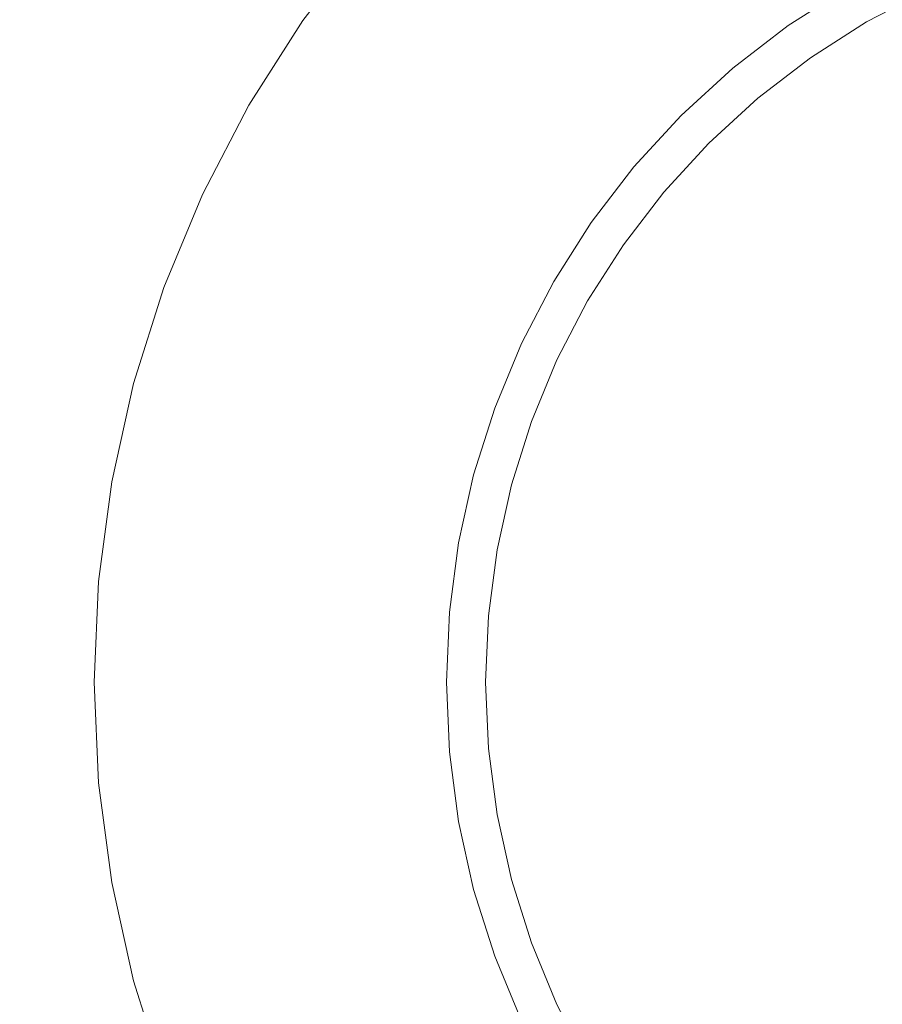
# Model space of a CAD drawing. Header units: millimetres. Extents: x -230 to 230, y -130 to 130.
# Tile 27 of 47: x 92 to 103, y -109 to -97. Entities that reach past the tile are written whole.
import ezdxf

# ---------------------------------------------------------------- set-up
doc = ezdxf.new("R2010")
doc.units = ezdxf.units.MM
doc.header["$LTSCALE"] = 25.4
doc.layers.add('Lighting-Moving Light', color=7, linetype='Continuous', lineweight=5, true_color=0x000000)

# ---------------------------------------------------------------- blocks, each defined once
blk = doc.blocks.new('Group-1')
at = {"layer": 'Lighting-Moving Light', "color": 7, "linetype": 'Continuous', "lineweight": 5, "transparency": 33554687}
for points, invisible_edges in [([(-503.576, 1.533, -25), (-503.576, 226.446, -25), (-761.075, 239.033, -25), (-761.075, -11.053, -25)], 14), ([(-770.152, 222.936, -116.924), (-519.672, 235.523, -116.924), (-519.672, -7.543, -116.924), (-757.565, -7.543, -116.924)], 11), ([(-537.247, 22.131, -24.957), (-536.078, 22.615, -24.957), (-534.872, 22.996, -24.957), (-531.119, 8.99, -24.957)], 12), ([(-539.436, 20.867, -24.957), (-538.369, 21.547, -24.957), (-537.247, 22.131, -24.957), (-531.119, 8.99, -24.957)], 12), ([(-538.369, 21.547, -24.957), (-539.436, 20.867, -24.957), (-536.897, 17.242, -0.368), (-536.156, 17.714, -0.368)], 10), ([(-541.372, 19.243, -24.957), (-540.439, 20.097, -24.957), (-539.436, 20.867, -24.957), (-531.119, 8.99, -24.957)], 12), ([(-539.436, 20.867, -24.957), (-540.439, 20.097, -24.957), (-537.594, 16.707, -0.368), (-536.897, 17.242, -0.368)], 10), ([(-540.439, 20.097, -24.957), (-541.372, 19.243, -24.957), (-538.242, 16.113, -0.368), (-537.594, 16.707, -0.368)], 10), ([(-542.996, 17.306, -24.957), (-542.226, 18.31, -24.957), (-541.372, 19.243, -24.957), (-531.119, 8.99, -24.957)], 12), ([(-541.372, 19.243, -24.957), (-542.226, 18.31, -24.957), (-538.836, 15.465, -0.368), (-538.242, 16.113, -0.368)], 10), ([(-542.226, 18.31, -24.957), (-542.996, 17.306, -24.957), (-539.371, 14.768, -0.368), (-538.836, 15.465, -0.368)], 10), ([(-536.892, 17.234, -0.326), (-536.151, 17.706, -0.326), (-536.156, 17.714, -0.368), (-536.897, 17.242, -0.368)], 11), ([(-536.884, 17.223, -0.284), (-536.144, 17.694, -0.284), (-536.151, 17.706, -0.326), (-536.892, 17.234, -0.326)], 15), ([(-535.91, 17.288, 0.043), (-535.168, 17.674, 0.043), (-535.187, 17.713, 0.042), (-535.931, 17.326, 0.042)], 14), ([(-536.874, 17.209, -0.244), (-536.136, 17.68, -0.244), (-536.144, 17.694, -0.284), (-536.884, 17.223, -0.284)], 15), ([(-536.863, 17.193, -0.205), (-536.126, 17.662, -0.205), (-536.136, 17.68, -0.244), (-536.874, 17.209, -0.244)], 15), ([(-536.849, 17.174, -0.169), (-536.114, 17.642, -0.169), (-536.126, 17.662, -0.205), (-536.863, 17.193, -0.205)], 15), ([(-536.834, 17.152, -0.134), (-536.101, 17.619, -0.134), (-536.114, 17.642, -0.169), (-536.849, 17.174, -0.169)], 15), ([(-536.817, 17.128, -0.102), (-536.086, 17.593, -0.102), (-536.101, 17.619, -0.134), (-536.834, 17.152, -0.134)], 15), ([(-536.799, 17.101, -0.073), (-536.07, 17.566, -0.073), (-536.086, 17.593, -0.102), (-536.817, 17.128, -0.102)], 15), ([(-535.168, 17.674, 0.043), (-535.91, 17.288, 0.043), (-536.615, 16.839, 0.043), (-531.119, 8.99, 0.043)], 12), ([(-536.779, 17.073, -0.046), (-536.053, 17.536, -0.046), (-536.07, 17.566, -0.073), (-536.799, 17.101, -0.073)], 15), ([(-536.758, 17.043, -0.023), (-536.034, 17.504, -0.023), (-536.053, 17.536, -0.046), (-536.779, 17.073, -0.046)], 15), ([(-536.736, 17.011, -0.003), (-536.015, 17.47, -0.003), (-536.034, 17.504, -0.023), (-536.758, 17.043, -0.023)], 15), ([(-536.713, 16.978, 0.013), (-535.995, 17.436, 0.013), (-536.015, 17.47, -0.003), (-536.736, 17.011, -0.003)], 15), ([(-536.689, 16.944, 0.027), (-535.974, 17.4, 0.027), (-535.995, 17.436, 0.013), (-536.713, 16.978, 0.013)], 15), ([(-536.664, 16.91, 0.036), (-535.953, 17.363, 0.036), (-535.974, 17.4, 0.027), (-536.689, 16.944, 0.027)], 15), ([(-536.64, 16.874, 0.042), (-535.931, 17.326, 0.042), (-535.953, 17.363, 0.036), (-536.664, 16.91, 0.036)], 15), ([(-544.26, 15.118, -24.957), (-543.676, 16.24, -24.957), (-542.996, 17.306, -24.957), (-531.119, 8.99, -24.957)], 12), ([(-542.996, 17.306, -24.957), (-543.676, 16.24, -24.957), (-539.843, 14.027, -0.368), (-539.371, 14.768, -0.368)], 10), ([(-537.588, 16.699, -0.326), (-536.892, 17.234, -0.326), (-536.897, 17.242, -0.368), (-537.594, 16.707, -0.368)], 11), ([(-537.58, 16.689, -0.284), (-536.884, 17.223, -0.284), (-536.892, 17.234, -0.326), (-537.588, 16.699, -0.326)], 15), ([(-537.569, 16.677, -0.244), (-536.874, 17.209, -0.244), (-536.884, 17.223, -0.284), (-537.58, 16.689, -0.284)], 15), ([(-537.556, 16.661, -0.205), (-536.863, 17.193, -0.205), (-536.874, 17.209, -0.244), (-537.569, 16.677, -0.244)], 15), ([(-536.615, 16.839, 0.043), (-535.91, 17.288, 0.043), (-535.931, 17.326, 0.042), (-536.64, 16.874, 0.042)], 14), ([(-537.541, 16.643, -0.169), (-536.849, 17.174, -0.169), (-536.863, 17.193, -0.205), (-537.556, 16.661, -0.205)], 15), ([(-537.524, 16.623, -0.134), (-536.834, 17.152, -0.134), (-536.849, 17.174, -0.169), (-537.541, 16.643, -0.169)], 15), ([(-537.505, 16.6, -0.102), (-536.817, 17.128, -0.102), (-536.834, 17.152, -0.134), (-537.524, 16.623, -0.134)], 15), ([(-537.484, 16.576, -0.073), (-536.799, 17.101, -0.073), (-536.817, 17.128, -0.102), (-537.505, 16.6, -0.102)], 15), ([(-537.462, 16.549, -0.046), (-536.779, 17.073, -0.046), (-536.799, 17.101, -0.073), (-537.484, 16.576, -0.073)], 15), ([(-537.438, 16.521, -0.023), (-536.758, 17.043, -0.023), (-536.779, 17.073, -0.046), (-537.462, 16.549, -0.046)], 15), ([(-537.413, 16.491, -0.003), (-536.736, 17.011, -0.003), (-536.758, 17.043, -0.023), (-537.438, 16.521, -0.023)], 15), ([(-537.388, 16.461, 0.013), (-536.713, 16.978, 0.013), (-536.736, 17.011, -0.003), (-537.413, 16.491, -0.003)], 15), ([(-537.361, 16.429, 0.027), (-536.689, 16.944, 0.027), (-536.713, 16.978, 0.013), (-537.388, 16.461, 0.013)], 15), ([(-536.615, 16.839, 0.043), (-537.278, 16.33, 0.043), (-537.894, 15.765, 0.043), (-531.119, 8.99, 0.043)], 12), ([(-537.334, 16.396, 0.036), (-536.664, 16.91, 0.036), (-536.689, 16.944, 0.027), (-537.361, 16.429, 0.027)], 15), ([(-537.306, 16.363, 0.042), (-536.64, 16.874, 0.042), (-536.664, 16.91, 0.036), (-537.334, 16.396, 0.036)], 15), ([(-537.278, 16.33, 0.043), (-536.615, 16.839, 0.043), (-536.64, 16.874, 0.042), (-537.306, 16.363, 0.042)], 14), ([(-538.235, 16.106, -0.326), (-537.588, 16.699, -0.326), (-537.594, 16.707, -0.368), (-538.242, 16.113, -0.368)], 11), ([(-538.226, 16.097, -0.284), (-537.58, 16.689, -0.284), (-537.588, 16.699, -0.326), (-538.235, 16.106, -0.326)], 15), ([(-538.214, 16.085, -0.244), (-537.569, 16.677, -0.244), (-537.58, 16.689, -0.284), (-538.226, 16.097, -0.284)], 15), ([(-538.2, 16.071, -0.205), (-537.556, 16.661, -0.205), (-537.569, 16.677, -0.244), (-538.214, 16.085, -0.244)], 15), ([(-538.183, 16.054, -0.169), (-537.541, 16.643, -0.169), (-537.556, 16.661, -0.205), (-538.2, 16.071, -0.205)], 15), ([(-538.165, 16.035, -0.134), (-537.524, 16.623, -0.134), (-537.541, 16.643, -0.169), (-538.183, 16.054, -0.169)], 15), ([(-538.144, 16.015, -0.102), (-537.505, 16.6, -0.102), (-537.524, 16.623, -0.134), (-538.165, 16.035, -0.134)], 15), ([(-538.121, 15.992, -0.073), (-537.484, 16.576, -0.073), (-537.505, 16.6, -0.102), (-538.144, 16.015, -0.102)], 15), ([(-538.097, 15.967, -0.046), (-537.462, 16.549, -0.046), (-537.484, 16.576, -0.073), (-538.121, 15.992, -0.073)], 15), ([(-538.071, 15.941, -0.023), (-537.438, 16.521, -0.023), (-537.462, 16.549, -0.046), (-538.097, 15.967, -0.046)], 15), ([(-538.043, 15.914, -0.003), (-537.413, 16.491, -0.003), (-537.438, 16.521, -0.023), (-538.071, 15.941, -0.023)], 15), ([(-538.015, 15.886, 0.013), (-537.388, 16.461, 0.013), (-537.413, 16.491, -0.003), (-538.043, 15.914, -0.003)], 15), ([(-537.986, 15.856, 0.027), (-537.361, 16.429, 0.027), (-537.388, 16.461, 0.013), (-538.015, 15.886, 0.013)], 15), ([(-537.955, 15.826, 0.036), (-537.334, 16.396, 0.036), (-537.361, 16.429, 0.027), (-537.986, 15.856, 0.027)], 15), ([(-537.925, 15.796, 0.042), (-537.306, 16.363, 0.042), (-537.334, 16.396, 0.036), (-537.955, 15.826, 0.036)], 15), ([(-537.894, 15.765, 0.043), (-537.278, 16.33, 0.043), (-537.306, 16.363, 0.042), (-537.925, 15.796, 0.042)], 14), ([(-543.676, 16.24, -24.957), (-544.26, 15.118, -24.957), (-540.249, 13.247, -0.368), (-539.843, 14.027, -0.368)], 10), ([(-538.829, 15.459, -0.326), (-538.235, 16.106, -0.326), (-538.242, 16.113, -0.368), (-538.836, 15.465, -0.368)], 11), ([(-538.818, 15.45, -0.284), (-538.226, 16.097, -0.284), (-538.235, 16.106, -0.326), (-538.829, 15.459, -0.326)], 15), ([(-538.806, 15.44, -0.244), (-538.214, 16.085, -0.244), (-538.226, 16.097, -0.284), (-538.818, 15.45, -0.284)], 15), ([(-538.79, 15.427, -0.205), (-538.2, 16.071, -0.205), (-538.214, 16.085, -0.244), (-538.806, 15.44, -0.244)], 15), ([(-538.772, 15.412, -0.169), (-538.183, 16.054, -0.169), (-538.2, 16.071, -0.205), (-538.79, 15.427, -0.205)], 15), ([(-538.752, 15.395, -0.134), (-538.165, 16.035, -0.134), (-538.183, 16.054, -0.169), (-538.772, 15.412, -0.169)], 15), ([(-538.729, 15.376, -0.102), (-538.144, 16.015, -0.102), (-538.165, 16.035, -0.134), (-538.752, 15.395, -0.134)], 15), ([(-538.705, 15.355, -0.073), (-538.121, 15.992, -0.073), (-538.144, 16.015, -0.102), (-538.729, 15.376, -0.102)], 15), ([(-538.678, 15.333, -0.046), (-538.097, 15.967, -0.046), (-538.121, 15.992, -0.073), (-538.705, 15.355, -0.073)], 15), ([(-538.65, 15.309, -0.023), (-538.071, 15.941, -0.023), (-538.097, 15.967, -0.046), (-538.678, 15.333, -0.046)], 15), ([(-538.62, 15.284, -0.003), (-538.043, 15.914, -0.003), (-538.071, 15.941, -0.023), (-538.65, 15.309, -0.023)], 15), ([(-538.59, 15.258, 0.013), (-538.015, 15.886, 0.013), (-538.043, 15.914, -0.003), (-538.62, 15.284, -0.003)], 15), ([(-538.558, 15.232, 0.027), (-537.986, 15.856, 0.027), (-538.015, 15.886, 0.013), (-538.59, 15.258, 0.013)], 15), ([(-538.525, 15.204, 0.036), (-537.955, 15.826, 0.036), (-537.986, 15.856, 0.027), (-538.558, 15.232, 0.027)], 15), ([(-537.894, 15.765, 0.043), (-538.459, 15.149, 0.043), (-538.968, 14.486, 0.043), (-531.119, 8.99, 0.043)], 12), ([(-538.492, 15.177, 0.042), (-537.925, 15.796, 0.042), (-537.955, 15.826, 0.036), (-538.525, 15.204, 0.036)], 15), ([(-538.459, 15.149, 0.043), (-537.894, 15.765, 0.043), (-537.925, 15.796, 0.042), (-538.492, 15.177, 0.042)], 14), ([(-539.363, 14.762, -0.326), (-538.829, 15.459, -0.326), (-538.836, 15.465, -0.368), (-539.371, 14.768, -0.368)], 11), ([(-539.352, 14.755, -0.284), (-538.818, 15.45, -0.284), (-538.829, 15.459, -0.326), (-539.363, 14.762, -0.326)], 15), ([(-539.339, 14.745, -0.244), (-538.806, 15.44, -0.244), (-538.818, 15.45, -0.284), (-539.352, 14.755, -0.284)], 15), ([(-539.322, 14.734, -0.205), (-538.79, 15.427, -0.205), (-538.806, 15.44, -0.244), (-539.339, 14.745, -0.244)], 15), ([(-539.303, 14.72, -0.169), (-538.772, 15.412, -0.169), (-538.79, 15.427, -0.205), (-539.322, 14.734, -0.205)], 15), ([(-539.281, 14.705, -0.134), (-538.752, 15.395, -0.134), (-538.772, 15.412, -0.169), (-539.303, 14.72, -0.169)], 15), ([(-539.257, 14.688, -0.102), (-538.729, 15.376, -0.102), (-538.752, 15.395, -0.134), (-539.281, 14.705, -0.134)], 15), ([(-539.231, 14.67, -0.073), (-538.705, 15.355, -0.073), (-538.729, 15.376, -0.102), (-539.257, 14.688, -0.102)], 15), ([(-539.202, 14.65, -0.046), (-538.678, 15.333, -0.046), (-538.705, 15.355, -0.073), (-539.231, 14.67, -0.073)], 15), ([(-539.172, 14.629, -0.023), (-538.65, 15.309, -0.023), (-538.678, 15.333, -0.046), (-539.202, 14.65, -0.046)], 15), ([(-539.141, 14.607, -0.003), (-538.62, 15.284, -0.003), (-538.65, 15.309, -0.023), (-539.172, 14.629, -0.023)], 15), ([(-539.108, 14.583, 0.013), (-538.59, 15.258, 0.013), (-538.62, 15.284, -0.003), (-539.141, 14.607, -0.003)], 15), ([(-539.074, 14.56, 0.027), (-538.558, 15.232, 0.027), (-538.59, 15.258, 0.013), (-539.108, 14.583, 0.013)], 15), ([(-539.039, 14.535, 0.036), (-538.525, 15.204, 0.036), (-538.558, 15.232, 0.027), (-539.074, 14.56, 0.027)], 15), ([(-545.125, 12.743, -24.957), (-544.744, 13.949, -24.957), (-544.26, 15.118, -24.957), (-531.119, 8.99, -24.957)], 12), ([(-544.26, 15.118, -24.957), (-544.744, 13.949, -24.957), (-540.585, 12.435, -0.368), (-540.249, 13.247, -0.368)], 10), ([(-539.003, 14.511, 0.042), (-538.492, 15.177, 0.042), (-538.525, 15.204, 0.036), (-539.039, 14.535, 0.036)], 15), ([(-538.968, 14.486, 0.043), (-538.459, 15.149, 0.043), (-538.492, 15.177, 0.042), (-539.003, 14.511, 0.042)], 14), ([(-539.835, 14.022, -0.326), (-539.363, 14.762, -0.326), (-539.371, 14.768, -0.368), (-539.843, 14.027, -0.368)], 11), ([(-539.823, 14.015, -0.284), (-539.352, 14.755, -0.284), (-539.363, 14.762, -0.326), (-539.835, 14.022, -0.326)], 15), ([(-539.809, 14.007, -0.244), (-539.339, 14.745, -0.244), (-539.352, 14.755, -0.284), (-539.823, 14.015, -0.284)], 15), ([(-539.791, 13.997, -0.205), (-539.322, 14.734, -0.205), (-539.339, 14.745, -0.244), (-539.809, 14.007, -0.244)], 15), ([(-539.771, 13.985, -0.169), (-539.303, 14.72, -0.169), (-539.322, 14.734, -0.205), (-539.791, 13.997, -0.205)], 15), ([(-539.748, 13.972, -0.134), (-539.281, 14.705, -0.134), (-539.303, 14.72, -0.169), (-539.771, 13.985, -0.169)], 15), ([(-539.723, 13.957, -0.102), (-539.257, 14.688, -0.102), (-539.281, 14.705, -0.134), (-539.748, 13.972, -0.134)], 15), ([(-539.695, 13.941, -0.073), (-539.231, 14.67, -0.073), (-539.257, 14.688, -0.102), (-539.723, 13.957, -0.102)], 15), ([(-539.665, 13.924, -0.046), (-539.202, 14.65, -0.046), (-539.231, 14.67, -0.073), (-539.695, 13.941, -0.073)], 15), ([(-539.633, 13.905, -0.023), (-539.172, 14.629, -0.023), (-539.202, 14.65, -0.046), (-539.665, 13.924, -0.046)], 15), ([(-539.6, 13.886, -0.003), (-539.141, 14.607, -0.003), (-539.172, 14.629, -0.023), (-539.633, 13.905, -0.023)], 15), ([(-539.565, 13.866, 0.013), (-539.108, 14.583, 0.013), (-539.141, 14.607, -0.003), (-539.6, 13.886, -0.003)], 15), ([(-538.968, 14.486, 0.043), (-539.417, 13.781, 0.043), (-539.803, 13.039, 0.043), (-531.119, 8.99, 0.043)], 12), ([(-539.529, 13.845, 0.027), (-539.074, 14.56, 0.027), (-539.108, 14.583, 0.013), (-539.565, 13.866, 0.013)], 15), ([(-539.492, 13.824, 0.036), (-539.039, 14.535, 0.036), (-539.074, 14.56, 0.027), (-539.529, 13.845, 0.027)], 15), ([(-539.455, 13.802, 0.042), (-539.003, 14.511, 0.042), (-539.039, 14.535, 0.036), (-539.492, 13.824, 0.036)], 15), ([(-539.417, 13.781, 0.043), (-538.968, 14.486, 0.043), (-539.003, 14.511, 0.042), (-539.455, 13.802, 0.042)], 14), ([(-540.24, 13.243, -0.326), (-539.835, 14.022, -0.326), (-539.843, 14.027, -0.368), (-540.249, 13.247, -0.368)], 11), ([(-540.228, 13.237, -0.284), (-539.823, 14.015, -0.284), (-539.835, 14.022, -0.326), (-540.24, 13.243, -0.326)], 15), ([(-540.213, 13.23, -0.244), (-539.809, 14.007, -0.244), (-539.823, 14.015, -0.284), (-540.228, 13.237, -0.284)], 15), ([(-540.195, 13.222, -0.205), (-539.791, 13.997, -0.205), (-539.809, 14.007, -0.244), (-540.213, 13.23, -0.244)], 15), ([(-540.174, 13.212, -0.169), (-539.771, 13.985, -0.169), (-539.791, 13.997, -0.205), (-540.195, 13.222, -0.205)], 15), ([(-540.149, 13.201, -0.134), (-539.748, 13.972, -0.134), (-539.771, 13.985, -0.169), (-540.174, 13.212, -0.169)], 15), ([(-544.744, 13.949, -24.957), (-545.125, 12.743, -24.957), (-540.85, 11.597, -0.368), (-540.585, 12.435, -0.368)], 10), ([(-540.123, 13.188, -0.102), (-539.723, 13.957, -0.102), (-539.748, 13.972, -0.134), (-540.149, 13.201, -0.134)], 15), ([(-540.094, 13.175, -0.073), (-539.695, 13.941, -0.073), (-539.723, 13.957, -0.102), (-540.123, 13.188, -0.102)], 15), ([(-540.062, 13.16, -0.046), (-539.665, 13.924, -0.046), (-539.695, 13.941, -0.073), (-540.094, 13.175, -0.073)], 15), ([(-540.029, 13.145, -0.023), (-539.633, 13.905, -0.023), (-539.665, 13.924, -0.046), (-540.062, 13.16, -0.046)], 15), ([(-539.994, 13.128, -0.003), (-539.6, 13.886, -0.003), (-539.633, 13.905, -0.023), (-540.029, 13.145, -0.023)], 15), ([(-539.958, 13.111, 0.013), (-539.565, 13.866, 0.013), (-539.6, 13.886, -0.003), (-539.994, 13.128, -0.003)], 15), ([(-539.92, 13.094, 0.027), (-539.529, 13.845, 0.027), (-539.565, 13.866, 0.013), (-539.958, 13.111, 0.013)], 15), ([(-539.881, 13.076, 0.036), (-539.492, 13.824, 0.036), (-539.529, 13.845, 0.027), (-539.92, 13.094, 0.027)], 15), ([(-539.842, 13.058, 0.042), (-539.455, 13.802, 0.042), (-539.492, 13.824, 0.036), (-539.881, 13.076, 0.036)], 15), ([(-539.803, 13.039, 0.043), (-539.417, 13.781, 0.043), (-539.455, 13.802, 0.042), (-539.842, 13.058, 0.042)], 14), ([(-540.576, 12.432, -0.326), (-540.24, 13.243, -0.326), (-540.249, 13.247, -0.368), (-540.585, 12.435, -0.368)], 11), ([(-540.564, 12.427, -0.284), (-540.228, 13.237, -0.284), (-540.24, 13.243, -0.326), (-540.576, 12.432, -0.326)], 15), ([(-540.548, 12.422, -0.244), (-540.213, 13.23, -0.244), (-540.228, 13.237, -0.284), (-540.564, 12.427, -0.284)], 15), ([(-540.529, 12.415, -0.205), (-540.195, 13.222, -0.205), (-540.213, 13.23, -0.244), (-540.548, 12.422, -0.244)], 15), ([(-540.507, 12.407, -0.169), (-540.174, 13.212, -0.169), (-540.195, 13.222, -0.205), (-540.529, 12.415, -0.205)], 15), ([(-540.482, 12.398, -0.134), (-540.149, 13.201, -0.134), (-540.174, 13.212, -0.169), (-540.507, 12.407, -0.169)], 15), ([(-540.454, 12.388, -0.102), (-540.123, 13.188, -0.102), (-540.149, 13.201, -0.134), (-540.482, 12.398, -0.134)], 15), ([(-540.424, 12.377, -0.073), (-540.094, 13.175, -0.073), (-540.123, 13.188, -0.102), (-540.454, 12.388, -0.102)], 15), ([(-540.392, 12.365, -0.046), (-540.062, 13.16, -0.046), (-540.094, 13.175, -0.073), (-540.424, 12.377, -0.073)], 15), ([(-540.357, 12.352, -0.023), (-540.029, 13.145, -0.023), (-540.062, 13.16, -0.046), (-540.392, 12.365, -0.046)], 15), ([(-540.321, 12.339, -0.003), (-539.994, 13.128, -0.003), (-540.029, 13.145, -0.023), (-540.357, 12.352, -0.023)], 15), ([(-540.283, 12.325, 0.013), (-539.958, 13.111, 0.013), (-539.994, 13.128, -0.003), (-540.321, 12.339, -0.003)], 15), ([(-539.803, 13.039, 0.043), (-540.123, 12.267, 0.043), (-540.374, 11.47, 0.043), (-531.119, 8.99, 0.043)], 12), ([(-540.244, 12.311, 0.027), (-539.92, 13.094, 0.027), (-539.958, 13.111, 0.013), (-540.283, 12.325, 0.013)], 15), ([(-540.204, 12.296, 0.036), (-539.881, 13.076, 0.036), (-539.92, 13.094, 0.027), (-540.244, 12.311, 0.027)], 15), ([(-540.164, 12.282, 0.042), (-539.842, 13.058, 0.042), (-539.881, 13.076, 0.036), (-540.204, 12.296, 0.036)], 15), ([(-540.123, 12.267, 0.043), (-539.803, 13.039, 0.043), (-539.842, 13.058, 0.042), (-540.164, 12.282, 0.042)], 14), ([(-545.564, 10.253, -24.957), (-545.398, 11.508, -24.957), (-545.125, 12.743, -24.957), (-531.119, 8.99, -24.957)], 12), ([(-545.125, 12.743, -24.957), (-545.398, 11.508, -24.957), (-541.04, 10.739, -0.368), (-540.85, 11.597, -0.368)], 10), ([(-540.84, 11.595, -0.326), (-540.576, 12.432, -0.326), (-540.585, 12.435, -0.368), (-540.85, 11.597, -0.368)], 11), ([(-540.828, 11.591, -0.284), (-540.564, 12.427, -0.284), (-540.576, 12.432, -0.326), (-540.84, 11.595, -0.326)], 15), ([(-540.811, 11.587, -0.244), (-540.548, 12.422, -0.244), (-540.564, 12.427, -0.284), (-540.828, 11.591, -0.284)], 15), ([(-540.792, 11.582, -0.205), (-540.529, 12.415, -0.205), (-540.548, 12.422, -0.244), (-540.811, 11.587, -0.244)], 15), ([(-540.769, 11.575, -0.169), (-540.507, 12.407, -0.169), (-540.529, 12.415, -0.205), (-540.792, 11.582, -0.205)], 15), ([(-540.744, 11.569, -0.134), (-540.482, 12.398, -0.134), (-540.507, 12.407, -0.169), (-540.769, 11.575, -0.169)], 15), ([(-540.715, 11.561, -0.102), (-540.454, 12.388, -0.102), (-540.482, 12.398, -0.134), (-540.744, 11.569, -0.134)], 15), ([(-540.684, 11.553, -0.073), (-540.424, 12.377, -0.073), (-540.454, 12.388, -0.102), (-540.715, 11.561, -0.102)], 15), ([(-540.651, 11.544, -0.046), (-540.392, 12.365, -0.046), (-540.424, 12.377, -0.073), (-540.684, 11.553, -0.073)], 15), ([(-540.615, 11.534, -0.023), (-540.357, 12.352, -0.023), (-540.392, 12.365, -0.046), (-540.651, 11.544, -0.046)], 15), ([(-540.578, 11.524, -0.003), (-540.321, 12.339, -0.003), (-540.357, 12.352, -0.023), (-540.615, 11.534, -0.023)], 15), ([(-540.539, 11.514, 0.013), (-540.283, 12.325, 0.013), (-540.321, 12.339, -0.003), (-540.578, 11.524, -0.003)], 15), ([(-540.499, 11.503, 0.027), (-540.244, 12.311, 0.027), (-540.283, 12.325, 0.013), (-540.539, 11.514, 0.013)], 15), ([(-540.458, 11.492, 0.036), (-540.204, 12.296, 0.036), (-540.244, 12.311, 0.027), (-540.499, 11.503, 0.027)], 15), ([(-540.416, 11.481, 0.042), (-540.164, 12.282, 0.042), (-540.204, 12.296, 0.036), (-540.458, 11.492, 0.036)], 15), ([(-540.374, 11.47, 0.043), (-540.123, 12.267, 0.043), (-540.164, 12.282, 0.042), (-540.416, 11.481, 0.042)], 14), ([(-541.03, 10.737, -0.326), (-540.84, 11.595, -0.326), (-540.85, 11.597, -0.368), (-541.04, 10.739, -0.368)], 11), ([(-541.017, 10.735, -0.284), (-540.828, 11.591, -0.284), (-540.84, 11.595, -0.326), (-541.03, 10.737, -0.326)], 15), ([(-541.001, 10.732, -0.244), (-540.811, 11.587, -0.244), (-540.828, 11.591, -0.284), (-541.017, 10.735, -0.284)], 15), ([(-540.981, 10.729, -0.205), (-540.792, 11.582, -0.205), (-540.811, 11.587, -0.244), (-541.001, 10.732, -0.244)], 15), ([(-540.958, 10.725, -0.169), (-540.769, 11.575, -0.169), (-540.792, 11.582, -0.205), (-540.981, 10.729, -0.205)], 15), ([(-540.932, 10.72, -0.134), (-540.744, 11.569, -0.134), (-540.769, 11.575, -0.169), (-540.958, 10.725, -0.169)], 15), ([(-540.903, 10.715, -0.102), (-540.715, 11.561, -0.102), (-540.744, 11.569, -0.134), (-540.932, 10.72, -0.134)], 15), ([(-540.871, 10.709, -0.073), (-540.684, 11.553, -0.073), (-540.715, 11.561, -0.102), (-540.903, 10.715, -0.102)], 15), ([(-540.837, 10.703, -0.046), (-540.651, 11.544, -0.046), (-540.684, 11.553, -0.073), (-540.871, 10.709, -0.073)], 15), ([(-540.801, 10.697, -0.023), (-540.615, 11.534, -0.023), (-540.651, 11.544, -0.046), (-540.837, 10.703, -0.046)], 15), ([(-540.763, 10.69, -0.003), (-540.578, 11.524, -0.003), (-540.615, 11.534, -0.023), (-540.801, 10.697, -0.023)], 15), ([(-540.723, 10.683, 0.013), (-540.539, 11.514, 0.013), (-540.578, 11.524, -0.003), (-540.763, 10.69, -0.003)], 15), ([(-540.682, 10.676, 0.027), (-540.499, 11.503, 0.027), (-540.539, 11.514, 0.013), (-540.723, 10.683, 0.013)], 15), ([(-545.398, 11.508, -24.957), (-545.564, 10.253, -24.957), (-541.154, 9.868, -0.368), (-541.04, 10.739, -0.368)], 10), ([(-540.64, 10.669, 0.036), (-540.458, 11.492, 0.036), (-540.499, 11.503, 0.027), (-540.682, 10.676, 0.027)], 15), ([(-540.374, 11.47, 0.043), (-540.555, 10.654, 0.043), (-540.664, 9.825, 0.043), (-531.119, 8.99, 0.043)], 12), ([(-540.598, 10.661, 0.042), (-540.416, 11.481, 0.042), (-540.458, 11.492, 0.036), (-540.64, 10.669, 0.036)], 15), ([(-540.555, 10.654, 0.043), (-540.374, 11.47, 0.043), (-540.416, 11.481, 0.042), (-540.598, 10.661, 0.042)], 14), ([(-541.145, 9.867, -0.326), (-541.03, 10.737, -0.326), (-541.04, 10.739, -0.368), (-541.154, 9.868, -0.368)], 11), ([(-541.132, 9.866, -0.284), (-541.017, 10.735, -0.284), (-541.03, 10.737, -0.326), (-541.145, 9.867, -0.326)], 15), ([(-541.115, 9.864, -0.244), (-541.001, 10.732, -0.244), (-541.017, 10.735, -0.284), (-541.132, 9.866, -0.284)], 15), ([(-541.095, 9.862, -0.205), (-540.981, 10.729, -0.205), (-541.001, 10.732, -0.244), (-541.115, 9.864, -0.244)], 15), ([(-541.072, 9.86, -0.169), (-540.958, 10.725, -0.169), (-540.981, 10.729, -0.205), (-541.095, 9.862, -0.205)], 15), ([(-541.045, 9.858, -0.134), (-540.932, 10.72, -0.134), (-540.958, 10.725, -0.169), (-541.072, 9.86, -0.169)], 15), ([(-541.016, 9.856, -0.102), (-540.903, 10.715, -0.102), (-540.932, 10.72, -0.134), (-541.045, 9.858, -0.134)], 15), ([(-540.984, 9.853, -0.073), (-540.871, 10.709, -0.073), (-540.903, 10.715, -0.102), (-541.016, 9.856, -0.102)], 15), ([(-540.949, 9.85, -0.046), (-540.837, 10.703, -0.046), (-540.871, 10.709, -0.073), (-540.984, 9.853, -0.073)], 15), ([(-540.913, 9.846, -0.023), (-540.801, 10.697, -0.023), (-540.837, 10.703, -0.046), (-540.949, 9.85, -0.046)], 15), ([(-540.874, 9.843, -0.003), (-540.763, 10.69, -0.003), (-540.801, 10.697, -0.023), (-540.913, 9.846, -0.023)], 15), ([(-540.834, 9.84, 0.013), (-540.723, 10.683, 0.013), (-540.763, 10.69, -0.003), (-540.874, 9.843, -0.003)], 15), ([(-540.793, 9.836, 0.027), (-540.682, 10.676, 0.027), (-540.723, 10.683, 0.013), (-540.834, 9.84, 0.013)], 15), ([(-540.751, 9.832, 0.036), (-540.64, 10.669, 0.036), (-540.682, 10.676, 0.027), (-540.793, 9.836, 0.027)], 15), ([(-540.708, 9.829, 0.042), (-540.598, 10.661, 0.042), (-540.64, 10.669, 0.036), (-540.751, 9.832, 0.036)], 15), ([(-540.664, 9.825, 0.043), (-540.555, 10.654, 0.043), (-540.598, 10.661, 0.042), (-540.708, 9.829, 0.042)], 14), ([(-545.564, 10.253, -24.957), (-545.619, 8.99, -24.957), (-541.193, 8.99, -0.368), (-541.154, 9.868, -0.368)], 10), ([(-545.564, 7.726, -24.957), (-545.619, 8.99, -24.957), (-545.564, 10.253, -24.957), (-531.119, 8.99, -24.957)], 12), ([(-541.183, 8.99, -0.326), (-541.145, 9.867, -0.326), (-541.154, 9.868, -0.368), (-541.193, 8.99, -0.368)], 11), ([(-541.17, 8.99, -0.284), (-541.132, 9.866, -0.284), (-541.145, 9.867, -0.326), (-541.183, 8.99, -0.326)], 15), ([(-541.153, 8.99, -0.244), (-541.115, 9.864, -0.244), (-541.132, 9.866, -0.284), (-541.17, 8.99, -0.284)], 15), ([(-541.133, 8.99, -0.205), (-541.095, 9.862, -0.205), (-541.115, 9.864, -0.244), (-541.153, 8.99, -0.244)], 15), ([(-541.11, 8.99, -0.169), (-541.072, 9.86, -0.169), (-541.095, 9.862, -0.205), (-541.133, 8.99, -0.205)], 15), ([(-541.083, 8.99, -0.134), (-541.045, 9.858, -0.134), (-541.072, 9.86, -0.169), (-541.11, 8.99, -0.169)], 15), ([(-541.054, 8.99, -0.102), (-541.016, 9.856, -0.102), (-541.045, 9.858, -0.134), (-541.083, 8.99, -0.134)], 15), ([(-541.021, 8.99, -0.073), (-540.984, 9.853, -0.073), (-541.016, 9.856, -0.102), (-541.054, 8.99, -0.102)], 15), ([(-540.987, 8.99, -0.046), (-540.949, 9.85, -0.046), (-540.984, 9.853, -0.073), (-541.021, 8.99, -0.073)], 15), ([(-540.95, 8.99, -0.023), (-540.913, 9.846, -0.023), (-540.949, 9.85, -0.046), (-540.987, 8.99, -0.046)], 15), ([(-540.912, 8.99, -0.003), (-540.874, 9.843, -0.003), (-540.913, 9.846, -0.023), (-540.95, 8.99, -0.023)], 15), ([(-540.871, 8.99, 0.013), (-540.834, 9.84, 0.013), (-540.874, 9.843, -0.003), (-540.912, 8.99, -0.003)], 15), ([(-540.83, 8.99, 0.027), (-540.793, 9.836, 0.027), (-540.834, 9.84, 0.013), (-540.871, 8.99, 0.013)], 15), ([(-540.787, 8.99, 0.036), (-540.751, 9.832, 0.036), (-540.793, 9.836, 0.027), (-540.83, 8.99, 0.027)], 15), ([(-540.744, 8.99, 0.042), (-540.708, 9.829, 0.042), (-540.751, 9.832, 0.036), (-540.787, 8.99, 0.036)], 15), ([(-540.701, 8.99, 0.043), (-540.664, 9.825, 0.043), (-540.708, 9.829, 0.042), (-540.744, 8.99, 0.042)], 14), ([(-540.664, 9.825, 0.043), (-540.701, 8.99, 0.043), (-540.664, 8.155, 0.043), (-531.119, 8.99, 0.043)], 12), ([(-545.619, 8.99, -24.957), (-545.564, 7.726, -24.957), (-541.154, 8.112, -0.368), (-541.193, 8.99, -0.368)], 10), ([(-545.125, 5.237, -24.957), (-545.398, 6.472, -24.957), (-545.564, 7.726, -24.957), (-531.119, 8.99, -24.957)], 12), ([(-544.26, 2.862, -24.957), (-544.744, 4.03, -24.957), (-545.125, 5.237, -24.957), (-531.119, 8.99, -24.957)], 12), ([(-542.996, 0.673, -24.957), (-543.676, 1.74, -24.957), (-544.26, 2.862, -24.957), (-531.119, 8.99, -24.957)], 12), ([(-541.372, -1.263, -24.957), (-542.226, -0.331, -24.957), (-542.996, 0.673, -24.957), (-531.119, 8.99, -24.957)], 12), ([(-539.436, -2.888, -24.957), (-540.439, -2.118, -24.957), (-541.372, -1.263, -24.957), (-531.119, 8.99, -24.957)], 12), ([(-541.145, 8.112, -0.326), (-541.183, 8.99, -0.326), (-541.193, 8.99, -0.368), (-541.154, 8.112, -0.368)], 11), ([(-541.132, 8.114, -0.284), (-541.17, 8.99, -0.284), (-541.183, 8.99, -0.326), (-541.145, 8.112, -0.326)], 15), ([(-541.115, 8.115, -0.244), (-541.153, 8.99, -0.244), (-541.17, 8.99, -0.284), (-541.132, 8.114, -0.284)], 15), ([(-541.095, 8.117, -0.205), (-541.133, 8.99, -0.205), (-541.153, 8.99, -0.244), (-541.115, 8.115, -0.244)], 15), ([(-541.072, 8.119, -0.169), (-541.11, 8.99, -0.169), (-541.133, 8.99, -0.205), (-541.095, 8.117, -0.205)], 15), ([(-541.045, 8.121, -0.134), (-541.083, 8.99, -0.134), (-541.11, 8.99, -0.169), (-541.072, 8.119, -0.169)], 15), ([(-541.016, 8.124, -0.102), (-541.054, 8.99, -0.102), (-541.083, 8.99, -0.134), (-541.045, 8.121, -0.134)], 15), ([(-540.984, 8.127, -0.073), (-541.021, 8.99, -0.073), (-541.054, 8.99, -0.102), (-541.016, 8.124, -0.102)], 15), ([(-540.949, 8.13, -0.046), (-540.987, 8.99, -0.046), (-541.021, 8.99, -0.073), (-540.984, 8.127, -0.073)], 15), ([(-540.913, 8.133, -0.023), (-540.95, 8.99, -0.023), (-540.987, 8.99, -0.046), (-540.949, 8.13, -0.046)], 15), ([(-540.874, 8.136, -0.003), (-540.912, 8.99, -0.003), (-540.95, 8.99, -0.023), (-540.913, 8.133, -0.023)], 15), ([(-540.834, 8.14, 0.013), (-540.871, 8.99, 0.013), (-540.912, 8.99, -0.003), (-540.874, 8.136, -0.003)], 15), ([(-540.793, 8.143, 0.027), (-540.83, 8.99, 0.027), (-540.871, 8.99, 0.013), (-540.834, 8.14, 0.013)], 15), ([(-540.751, 8.147, 0.036), (-540.787, 8.99, 0.036), (-540.83, 8.99, 0.027), (-540.793, 8.143, 0.027)], 15), ([(-540.708, 8.151, 0.042), (-540.744, 8.99, 0.042), (-540.787, 8.99, 0.036), (-540.751, 8.147, 0.036)], 15), ([(-540.664, 8.155, 0.043), (-540.701, 8.99, 0.043), (-540.744, 8.99, 0.042), (-540.708, 8.151, 0.042)], 14), ([(-540.664, 8.155, 0.043), (-540.555, 7.326, 0.043), (-540.374, 6.51, 0.043), (-531.119, 8.99, 0.043)], 12), ([(-540.374, 6.51, 0.043), (-540.123, 5.712, 0.043), (-539.803, 4.94, 0.043), (-531.119, 8.99, 0.043)], 12), ([(-539.803, 4.94, 0.043), (-539.417, 4.199, 0.043), (-538.968, 3.494, 0.043), (-531.119, 8.99, 0.043)], 12), ([(-537.247, -4.152, -24.957), (-538.369, -3.568, -24.957), (-539.436, -2.888, -24.957), (-531.119, 8.99, -24.957)], 12), ([(-538.968, 3.494, 0.043), (-538.459, 2.83, 0.043), (-537.894, 2.214, 0.043), (-531.119, 8.99, 0.043)], 12), ([(-537.894, 2.214, 0.043), (-537.278, 1.649, 0.043), (-536.615, 1.141, 0.043), (-531.119, 8.99, 0.043)], 12), ([(-534.872, -5.016, -24.957), (-536.078, -4.636, -24.957), (-537.247, -4.152, -24.957), (-531.119, 8.99, -24.957)], 12), ([(-536.615, 1.141, 0.043), (-535.91, 0.691, 0.043), (-535.168, 0.305, 0.043), (-531.119, 8.99, 0.043)], 12), ([(-545.564, 7.726, -24.957), (-545.398, 6.472, -24.957), (-541.04, 7.24, -0.368), (-541.154, 8.112, -0.368)], 10), ([(-541.03, 7.242, -0.326), (-541.145, 8.112, -0.326), (-541.154, 8.112, -0.368), (-541.04, 7.24, -0.368)], 11), ([(-541.017, 7.244, -0.284), (-541.132, 8.114, -0.284), (-541.145, 8.112, -0.326), (-541.03, 7.242, -0.326)], 15), ([(-541.001, 7.247, -0.244), (-541.115, 8.115, -0.244), (-541.132, 8.114, -0.284), (-541.017, 7.244, -0.284)], 15), ([(-540.981, 7.251, -0.205), (-541.095, 8.117, -0.205), (-541.115, 8.115, -0.244), (-541.001, 7.247, -0.244)], 15), ([(-540.958, 7.255, -0.169), (-541.072, 8.119, -0.169), (-541.095, 8.117, -0.205), (-540.981, 7.251, -0.205)], 15), ([(-540.932, 7.259, -0.134), (-541.045, 8.121, -0.134), (-541.072, 8.119, -0.169), (-540.958, 7.255, -0.169)], 15), ([(-540.903, 7.264, -0.102), (-541.016, 8.124, -0.102), (-541.045, 8.121, -0.134), (-540.932, 7.259, -0.134)], 15), ([(-540.871, 7.27, -0.073), (-540.984, 8.127, -0.073), (-541.016, 8.124, -0.102), (-540.903, 7.264, -0.102)], 15), ([(-540.837, 7.276, -0.046), (-540.949, 8.13, -0.046), (-540.984, 8.127, -0.073), (-540.871, 7.27, -0.073)], 15), ([(-540.801, 7.282, -0.023), (-540.913, 8.133, -0.023), (-540.949, 8.13, -0.046), (-540.837, 7.276, -0.046)], 15), ([(-540.763, 7.289, -0.003), (-540.874, 8.136, -0.003), (-540.913, 8.133, -0.023), (-540.801, 7.282, -0.023)], 15), ([(-540.723, 7.296, 0.013), (-540.834, 8.14, 0.013), (-540.874, 8.136, -0.003), (-540.763, 7.289, -0.003)], 15), ([(-540.682, 7.303, 0.027), (-540.793, 8.143, 0.027), (-540.834, 8.14, 0.013), (-540.723, 7.296, 0.013)], 15), ([(-540.64, 7.311, 0.036), (-540.751, 8.147, 0.036), (-540.793, 8.143, 0.027), (-540.682, 7.303, 0.027)], 15), ([(-540.598, 7.318, 0.042), (-540.708, 8.151, 0.042), (-540.751, 8.147, 0.036), (-540.64, 7.311, 0.036)], 15), ([(-540.555, 7.326, 0.043), (-540.664, 8.155, 0.043), (-540.708, 8.151, 0.042), (-540.598, 7.318, 0.042)], 14), ([(-540.499, 6.476, 0.027), (-540.682, 7.303, 0.027), (-540.723, 7.296, 0.013), (-540.539, 6.465, 0.013)], 15), ([(-540.458, 6.487, 0.036), (-540.64, 7.311, 0.036), (-540.682, 7.303, 0.027), (-540.499, 6.476, 0.027)], 15), ([(-540.416, 6.498, 0.042), (-540.598, 7.318, 0.042), (-540.64, 7.311, 0.036), (-540.458, 6.487, 0.036)], 15), ([(-540.374, 6.51, 0.043), (-540.555, 7.326, 0.043), (-540.598, 7.318, 0.042), (-540.416, 6.498, 0.042)], 14), ([(-545.398, 6.472, -24.957), (-545.125, 5.237, -24.957), (-540.85, 6.382, -0.368), (-541.04, 7.24, -0.368)], 10), ([(-540.84, 6.385, -0.326), (-541.03, 7.242, -0.326), (-541.04, 7.24, -0.368), (-540.85, 6.382, -0.368)], 11), ([(-540.828, 6.388, -0.284), (-541.017, 7.244, -0.284), (-541.03, 7.242, -0.326), (-540.84, 6.385, -0.326)], 15), ([(-540.811, 6.393, -0.244), (-541.001, 7.247, -0.244), (-541.017, 7.244, -0.284), (-540.828, 6.388, -0.284)], 15), ([(-540.792, 6.398, -0.205), (-540.981, 7.251, -0.205), (-541.001, 7.247, -0.244), (-540.811, 6.393, -0.244)], 15), ([(-540.769, 6.404, -0.169), (-540.958, 7.255, -0.169), (-540.981, 7.251, -0.205), (-540.792, 6.398, -0.205)], 15), ([(-540.744, 6.411, -0.134), (-540.932, 7.259, -0.134), (-540.958, 7.255, -0.169), (-540.769, 6.404, -0.169)], 15), ([(-540.715, 6.418, -0.102), (-540.903, 7.264, -0.102), (-540.932, 7.259, -0.134), (-540.744, 6.411, -0.134)], 15), ([(-540.684, 6.427, -0.073), (-540.871, 7.27, -0.073), (-540.903, 7.264, -0.102), (-540.715, 6.418, -0.102)], 15), ([(-540.651, 6.436, -0.046), (-540.837, 7.276, -0.046), (-540.871, 7.27, -0.073), (-540.684, 6.427, -0.073)], 15), ([(-540.615, 6.445, -0.023), (-540.801, 7.282, -0.023), (-540.837, 7.276, -0.046), (-540.651, 6.436, -0.046)], 15), ([(-540.578, 6.455, -0.003), (-540.763, 7.289, -0.003), (-540.801, 7.282, -0.023), (-540.615, 6.445, -0.023)], 15), ([(-540.539, 6.465, 0.013), (-540.723, 7.296, 0.013), (-540.763, 7.289, -0.003), (-540.578, 6.455, -0.003)], 15), ([(-540.392, 5.615, -0.046), (-540.651, 6.436, -0.046), (-540.684, 6.427, -0.073), (-540.424, 5.603, -0.073)], 15), ([(-540.357, 5.627, -0.023), (-540.615, 6.445, -0.023), (-540.651, 6.436, -0.046), (-540.392, 5.615, -0.046)], 15), ([(-540.321, 5.64, -0.003), (-540.578, 6.455, -0.003), (-540.615, 6.445, -0.023), (-540.357, 5.627, -0.023)], 15), ([(-540.283, 5.654, 0.013), (-540.539, 6.465, 0.013), (-540.578, 6.455, -0.003), (-540.321, 5.64, -0.003)], 15), ([(-540.244, 5.668, 0.027), (-540.499, 6.476, 0.027), (-540.539, 6.465, 0.013), (-540.283, 5.654, 0.013)], 15), ([(-540.204, 5.683, 0.036), (-540.458, 6.487, 0.036), (-540.499, 6.476, 0.027), (-540.244, 5.668, 0.027)], 15), ([(-540.164, 5.698, 0.042), (-540.416, 6.498, 0.042), (-540.458, 6.487, 0.036), (-540.204, 5.683, 0.036)], 15), ([(-540.123, 5.712, 0.043), (-540.374, 6.51, 0.043), (-540.416, 6.498, 0.042), (-540.164, 5.698, 0.042)], 14), ([(-545.125, 5.237, -24.957), (-544.744, 4.03, -24.957), (-540.585, 5.544, -0.368), (-540.85, 6.382, -0.368)], 10), ([(-540.576, 5.547, -0.326), (-540.84, 6.385, -0.326), (-540.85, 6.382, -0.368), (-540.585, 5.544, -0.368)], 11), ([(-540.564, 5.552, -0.284), (-540.828, 6.388, -0.284), (-540.84, 6.385, -0.326), (-540.576, 5.547, -0.326)], 15), ([(-540.548, 5.558, -0.244), (-540.811, 6.393, -0.244), (-540.828, 6.388, -0.284), (-540.564, 5.552, -0.284)], 15), ([(-540.529, 5.565, -0.205), (-540.792, 6.398, -0.205), (-540.811, 6.393, -0.244), (-540.548, 5.558, -0.244)], 15), ([(-540.507, 5.573, -0.169), (-540.769, 6.404, -0.169), (-540.792, 6.398, -0.205), (-540.529, 5.565, -0.205)], 15), ([(-540.482, 5.582, -0.134), (-540.744, 6.411, -0.134), (-540.769, 6.404, -0.169), (-540.507, 5.573, -0.169)], 15), ([(-540.454, 5.592, -0.102), (-540.715, 6.418, -0.102), (-540.744, 6.411, -0.134), (-540.482, 5.582, -0.134)], 15), ([(-540.424, 5.603, -0.073), (-540.684, 6.427, -0.073), (-540.715, 6.418, -0.102), (-540.454, 5.592, -0.102)], 15), ([(-539.842, 4.922, 0.042), (-540.164, 5.698, 0.042), (-540.204, 5.683, 0.036), (-539.881, 4.904, 0.036)], 15), ([(-539.803, 4.94, 0.043), (-540.123, 5.712, 0.043), (-540.164, 5.698, 0.042), (-539.842, 4.922, 0.042)], 14), ([(-540.174, 4.767, -0.169), (-540.507, 5.573, -0.169), (-540.529, 5.565, -0.205), (-540.195, 4.757, -0.205)], 15), ([(-540.149, 4.779, -0.134), (-540.482, 5.582, -0.134), (-540.507, 5.573, -0.169), (-540.174, 4.767, -0.169)], 15), ([(-540.123, 4.791, -0.102), (-540.454, 5.592, -0.102), (-540.482, 5.582, -0.134), (-540.149, 4.779, -0.134)], 15), ([(-540.094, 4.805, -0.073), (-540.424, 5.603, -0.073), (-540.454, 5.592, -0.102), (-540.123, 4.791, -0.102)], 15), ([(-540.062, 4.819, -0.046), (-540.392, 5.615, -0.046), (-540.424, 5.603, -0.073), (-540.094, 4.805, -0.073)], 15), ([(-540.029, 4.835, -0.023), (-540.357, 5.627, -0.023), (-540.392, 5.615, -0.046), (-540.062, 4.819, -0.046)], 15), ([(-539.994, 4.851, -0.003), (-540.321, 5.64, -0.003), (-540.357, 5.627, -0.023), (-540.029, 4.835, -0.023)], 15), ([(-539.958, 4.868, 0.013), (-540.283, 5.654, 0.013), (-540.321, 5.64, -0.003), (-539.994, 4.851, -0.003)], 15), ([(-539.92, 4.886, 0.027), (-540.244, 5.668, 0.027), (-540.283, 5.654, 0.013), (-539.958, 4.868, 0.013)], 15), ([(-539.881, 4.904, 0.036), (-540.204, 5.683, 0.036), (-540.244, 5.668, 0.027), (-539.92, 4.886, 0.027)], 15), ([(-544.744, 4.03, -24.957), (-544.26, 2.862, -24.957), (-540.249, 4.732, -0.368), (-540.585, 5.544, -0.368)], 10), ([(-540.24, 4.736, -0.326), (-540.576, 5.547, -0.326), (-540.585, 5.544, -0.368), (-540.249, 4.732, -0.368)], 11), ([(-540.228, 4.742, -0.284), (-540.564, 5.552, -0.284), (-540.576, 5.547, -0.326), (-540.24, 4.736, -0.326)], 15), ([(-540.213, 4.749, -0.244), (-540.548, 5.558, -0.244), (-540.564, 5.552, -0.284), (-540.228, 4.742, -0.284)], 15), ([(-540.195, 4.757, -0.205), (-540.529, 5.565, -0.205), (-540.548, 5.558, -0.244), (-540.213, 4.749, -0.244)], 15)]:
    blk.add_3dface(points, dxfattribs=dict(at, invisible_edges=invisible_edges))
at = {"layer": 'Lighting-Moving Light', "color": 0, "flags": 1}
for tag in ['Yoke', '3D_Symbol_Name', 'Weight', 'Weight', 'Wattage', 'Candlepower', 'Body', 'Model_Name', 'Beam_Angle', 'Field_Angle', 'Remarks', 'Beam_Angle_2', 'Field_Angle_2', 'Num_Channels', 'Frame_Size', 'Device_Type', 'FixtureID', 'Frame_Size', 'Base', 'Lens', 'Inst_Type', 'Lamp']:
    blk.add_attdef(tag, (-554.515, 111.223), '', height=0.18, dxfattribs=at)

msp = doc.modelspace()

# ---------------------------------------------------------------- block references
at = {"layer": 'Lighting-Moving Light', "color": 7, "transparency": 33554687}
msp.add_blockref('Group-1', (638.619, -113.99), dxfattribs=at)

doc.saveas('drawing.dxf')
